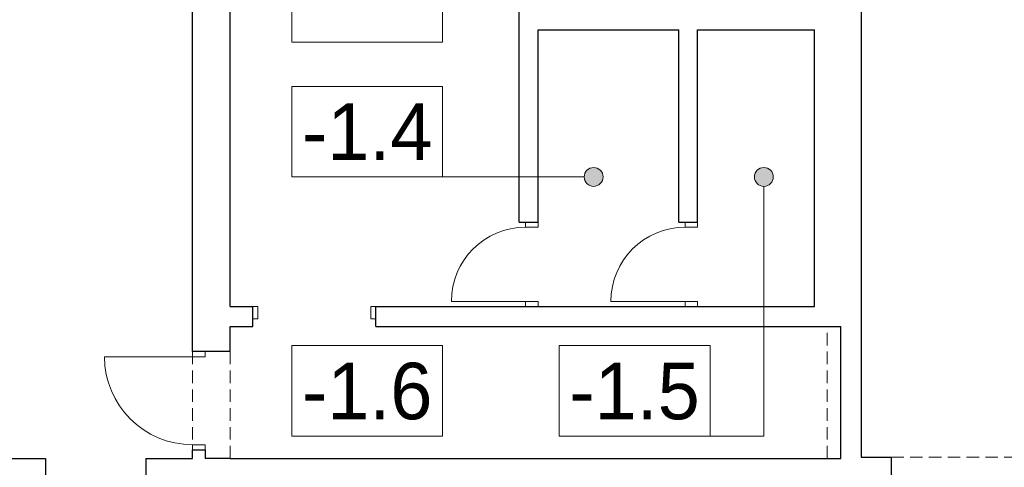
# Model space of a CAD drawing. Extents: x -21260 to 35740, y -2672 to 187028.
# Tile 14 of 120: x -981 to 6854, y 17426 to 20986. Entities that reach past the tile are written whole.
import ezdxf

# ---------------------------------------------------------------- set-up
doc = ezdxf.new("R2010")
doc.units = 0
doc.header["$MEASUREMENT"] = 0
doc.linetypes.add('Krawędzie ukryte', pattern=[150, 100, -50])
doc.layers.add('Arch opisy', color=7, linetype='Continuous')
for name, color, linetype, lineweight in [('Arch opisy_Nr_Pióra__1', 7, 'Continuous', 25), ('Arch opisy_Nr_Pióra__21', 7, 'Continuous', 13), ('INWENT. DRZWI_Nr_Pióra__21', 7, 'Continuous', 13), ('INWENT.ŚCIANY_Nr_Pióra__1', 7, 'Continuous', 25), ('INWENT.ŚCIANY_Nr_Pióra__21', 7, 'Continuous', 13)]:
    doc.layers.add(name, color=color, linetype=linetype, lineweight=lineweight)
doc.styles.add('GENERATED_STYLE_3', font='txt')

# ---------------------------------------------------------------- blocks, each defined once
blk = doc.blocks.new('Linia_21', base_point=(1184.8, 19735.7))
at = {"layer": 'Arch opisy_Nr_Pióra__21', "linetype": 'Continuous'}
blk.add_hatch(color=256, dxfattribs=at).paths.add_polyline_path([(3661.5, 19735.7), (3655.7, 19764.4), (3639.5, 19788.8), (3615.2, 19805), (3586.5, 19810.7), (3557.7, 19805), (3533.4, 19788.8), (3517.2, 19764.4), (3511.5, 19735.7), (3517.2, 19707), (3533.4, 19682.7), (3557.7, 19666.4), (3586.5, 19660.7), (3615.2, 19666.4), (3639.5, 19682.7), (3655.7, 19707)], flags=0)
blk.add_line((1184.8, 19735.7), (3511.5, 19735.7), dxfattribs=at)
blk.add_circle((3586.5, 19735.7), 75, dxfattribs=at)
blk = doc.blocks.new('Linia_22', base_point=(4941.1, 17674.1))
at = {"layer": 'Arch opisy_Nr_Pióra__21', "linetype": 'Continuous'}
blk.add_hatch(color=256, dxfattribs=at).paths.add_polyline_path([(5016.1, 19735.7), (5010.4, 19764.4), (4994.1, 19788.8), (4969.8, 19805), (4941.1, 19810.7), (4912.4, 19805), (4888.1, 19788.8), (4871.8, 19764.4), (4866.1, 19735.7), (4871.8, 19707), (4888.1, 19682.7), (4912.4, 19666.4), (4941.1, 19660.7), (4969.8, 19666.4), (4994.1, 19682.7), (5010.4, 19707)], flags=0)
blk.add_line((4941.1, 17674.1), (4941.1, 19660.7), dxfattribs=at)
blk.add_circle((4941.1, 19735.7), 75, dxfattribs=at)

msp = doc.modelspace()

# ---------------------------------------------------------------- linework, layer by layer
at = {"layer": 'Arch opisy_Nr_Pióra__21', "linetype": 'Continuous'}
for p, q in [((1184.8, 21527.1), (1184.8, 20807.1)), ((2384.8, 20807.1), (2384.8, 21527.1)), ((1184.8, 20807.1), (2384.8, 20807.1)), ((2384.8, 20455.7), (1184.8, 20455.7)), ((1184.8, 20455.7), (1184.8, 19735.7)), ((2384.8, 19735.7), (2384.8, 20455.7)), ((1184.8, 19735.7), (2384.8, 19735.7)), ((2384.8, 18394.1), (1184.8, 18394.1)), ((1184.8, 18394.1), (1184.8, 17674.1)), ((2384.8, 17674.1), (2384.8, 18394.1)), ((4512.4, 18394.1), (3312.4, 18394.1)), ((3312.4, 18394.1), (3312.4, 17674.1)), ((4512.4, 17674.1), (4512.4, 18394.1)), ((1184.8, 17674.1), (2384.8, 17674.1)), ((3312.4, 17674.1), (4941.1, 17674.1)), ((3312.4, 17674.1), (4512.4, 17674.1))]:
    msp.add_line(p, q, dxfattribs=at)
at = {"layer": 'INWENT. DRZWI_Nr_Pióra__21', "linetype": 'Continuous'}
for p, q in [((3044.1, 19335.9), (3044.1, 19375.9)), ((3144.1, 19335.9), (3144.1, 19375.9)), ((4314.1, 19335.9), (4314.1, 19375.9)), ((4414.1, 19335.9), (4414.1, 19375.9)), ((3044.1, 19335.9), (3144.1, 19335.9)), ((4314.1, 19335.9), (4414.1, 19335.9)), ((3044.1, 18745.9), (2454.1, 18745.9)), ((3044.1, 18745.9), (3144.1, 18745.9)), ((3044.1, 18745.9), (3044.1, 18705.9)), ((3144.1, 18745.9), (3144.1, 18705.9)), ((4314.1, 18745.9), (3724.1, 18745.9)), ((4314.1, 18745.9), (4414.1, 18745.9)), ((4314.1, 18745.9), (4314.1, 18705.9)), ((4414.1, 18745.9), (4414.1, 18705.9)), ((914.1, 18705.9), (874.1, 18705.9)), ((914.1, 18705.9), (914.1, 18605.9)), ((1814.1, 18705.9), (1814.1, 18605.9)), ((1814.1, 18705.9), (1854.1, 18705.9)), ((914.1, 18605.9), (874.1, 18605.9)), ((1814.1, 18605.9), (1854.1, 18605.9)), ((394.1, 18305.9), (394.1, 18345.9)), ((494.1, 18305.9), (494.1, 18345.9)), ((394.1, 18305.9), (-305.9, 18305.9)), ((394.1, 18305.9), (494.1, 18305.9)), ((394.1, 17605.9), (494.1, 17605.9)), ((394.1, 17605.9), (394.1, 17565.9)), ((494.1, 17605.9), (494.1, 17565.9))]:
    msp.add_line(p, q, dxfattribs=at)
for centre, radius, start, end in [((3044.1, 18745.9), 590, 90, 180), ((4314.1, 18745.9), 590, 90, 180), ((394.1, 18305.9), 700, 180, 270)]:
    msp.add_arc(centre, radius, start, end, dxfattribs=at)
at = {"layer": 'INWENT.ŚCIANY_Nr_Pióra__1', "linetype": 'Continuous'}
for p, q in [((394.1, 18345.9), (394.1, 22595.9)), ((694.1, 18705.9), (694.1, 22595.9)), ((2994.1, 19375.9), (2994.1, 22595.9)), ((5714.1, 21555.9), (5714.1, 17505.9)), ((3144.1, 19375.9), (3144.1, 20905.9)), ((3144.1, 20905.9), (4264.1, 20905.9)), ((4264.1, 19375.9), (4264.1, 20905.9)), ((4414.1, 19375.9), (4414.1, 20905.9)), ((4414.1, 20905.9), (5344.1, 20905.9)), ((5344.1, 18705.9), (5344.1, 20905.9)), ((2994.1, 19375.9), (3144.1, 19375.9)), ((4264.1, 19375.9), (4414.1, 19375.9)), ((694.1, 18705.9), (874.1, 18705.9)), ((874.1, 18545.9), (874.1, 18705.9)), ((1854.1, 18545.9), (1854.1, 18705.9)), ((1854.1, 18705.9), (5344.1, 18705.9)), ((694.1, 18545.9), (874.1, 18545.9)), ((694.1, 18345.9), (694.1, 18545.9)), ((1854.1, 18545.9), (5554.1, 18545.9)), ((5554.1, 17495.9), (5554.1, 18545.9)), ((694.1, 18345.9), (394.1, 18345.9)), ((394.1, 17495.9), (394.1, 17565.9)), ((394.1, 17565.9), (494.1, 17565.9)), ((494.1, 17565.9), (494.1, 17495.9)), ((-6485.9, 17495.9), (-775.9, 17495.9)), ((-775.9, 17495.9), (-775.9, 17065.9)), ((24.1, 17495.9), (24.1, 17065.9)), ((24.1, 17495.9), (394.1, 17495.9)), ((694.1, 17495.9), (494.1, 17495.9)), ((694.1, 17495.9), (5554.1, 17495.9)), ((5714.1, 17505.9), (5954.1, 17505.9)), ((5954.1, 17505.9), (5954.1, 15535.9))]:
    msp.add_line(p, q, dxfattribs=at)
at = {"layer": 'INWENT.ŚCIANY_Nr_Pióra__21', "linetype": 'Krawędzie ukryte'}
for p, q in [((5444.1, 17495.9), (5444.1, 18545.9)), ((394.1, 17495.9), (394.1, 18345.9)), ((694.1, 17495.9), (694.1, 18345.9)), ((5954.1, 17505.9), (11014.1, 17505.9))]:
    msp.add_line(p, q, dxfattribs=at)

# ---------------------------------------------------------------- block references
at = {"layer": 'Arch opisy', "linetype": 'Continuous'}
for name, p in [('Linia_21', (1184.8, 19735.7)), ('Linia_22', (4941.1, 17674.1))]:
    msp.add_blockref(name, p, dxfattribs=at)

# ---------------------------------------------------------------- texts
at = {"layer": 'Arch opisy_Nr_Pióra__1', "linetype": 'Continuous', "char_height": 450, "attachment_point": 8, "style": 'GENERATED_STYLE_3'}
for s, insert in [('{-1.4}', (1784.8, 19870.7)), ('{-1.6}', (1784.8, 17801.4)), ('{-1.5}', (3912.4, 17801.4))]:
    msp.add_mtext(s, dxfattribs=dict(at, insert=insert))

doc.saveas('drawing.dxf')
